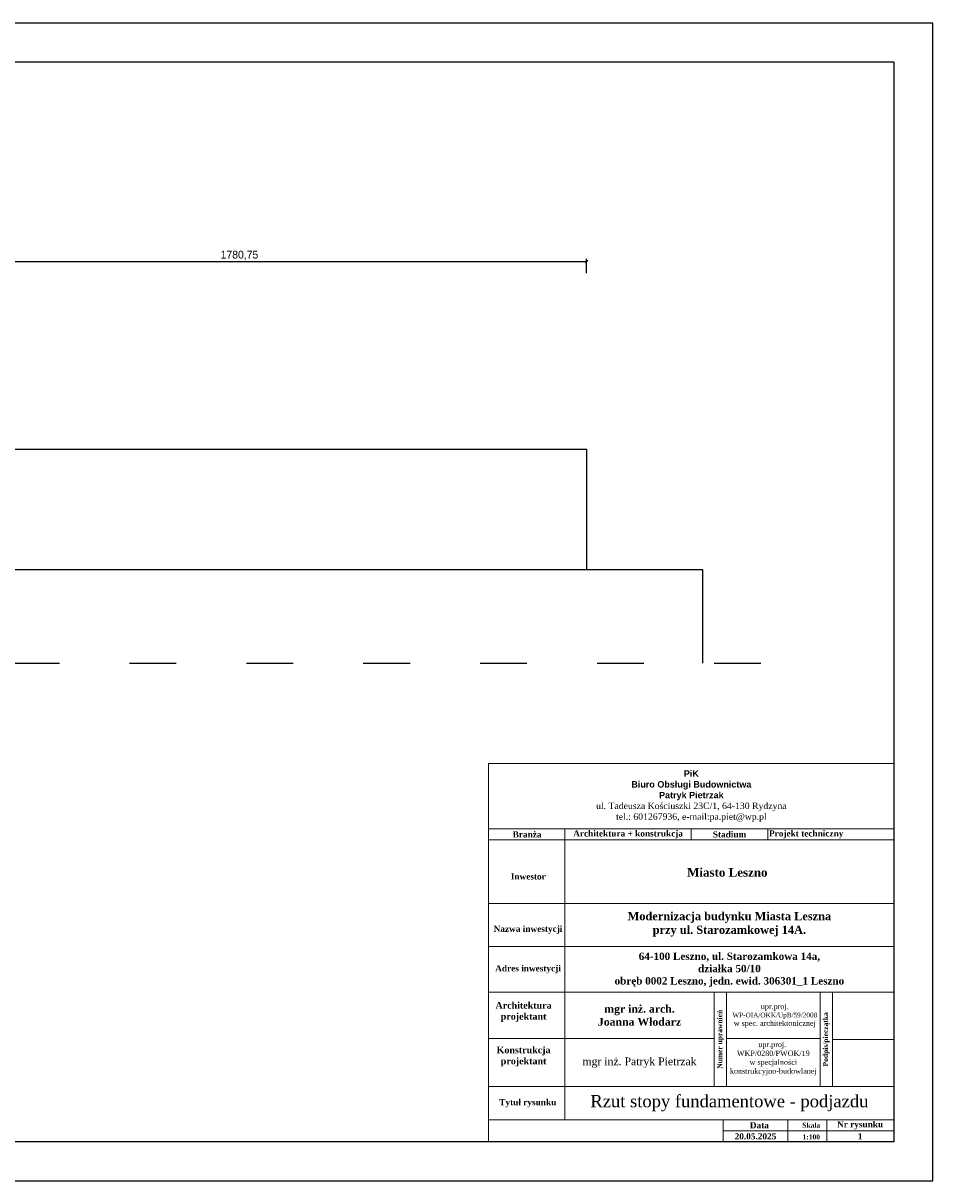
# Model space of a CAD drawing. Header units: centimetres. Extents: x 26734 to 37487, y -41160 to -26520.
# Tile 5 of 23: x 30699 to 33034, y -38433 to -35463. Entities that reach past the tile are written whole.
import ezdxf

# ---------------------------------------------------------------- set-up
doc = ezdxf.new("R2010")
doc.units = ezdxf.units.CM
doc.header["$PDMODE"] = 35
doc.header["$PDSIZE"] = 0.1
doc.linetypes.add('ACAD_ISO03W100', pattern=[30, 12, -18])
doc.layers.add('IE_opis', color=7, linetype='Continuous')
doc.layers.add('Widokowa', color=94, linetype='Continuous')
doc.layers.add('ramka', color=7, linetype='Continuous', lineweight=30)
doc.dimstyles.new('ISO-25', dxfattribs={"dimtxt": 12.5, "dimasz": 6.5, "dimexe": 6.25, "dimexo": 3.625, "dimgap": 3.625, "dimtad": 1, "dimtxsty": 'Standard', "dimblk": 'OBLIQUE', "dimcen": 2.5, "dimadec": 0, "dimazin": 0, "dimtfac": 1, "dimtmove": 0, "dimatfit": 3, "dimldrblk": 'OBLIQUE', "dimfxl": 30, "dimfxlon": 1, "dimarcsym": 0})

# ---------------------------------------------------------------- blocks, each defined once
blk = doc.blocks.new('_Oblique')
at = {"color": 0, "linetype": 'ByBlock', "lineweight": -2}
blk.add_line((-0.5, -0.5), (0.5, 0.5), dxfattribs=at)
blk = doc.blocks.new('*D2293')
at = {"color": 0, "lineweight": -2, "ltscale": 0.6}
for p, q in [((30363.8, -36103.8), (30363.8, -36067.5)), ((30363.8, -36073.8), (32144.5, -36073.8)), ((32144.5, -36103.8), (32144.5, -36067.5))]:
    blk.add_line(p, q, dxfattribs=at)
at = {"layer": 'DEFPOINTS', "color": 0}
for p in [(32144.5, -36073.8), (30363.8, -36136.7), (32144.5, -36555.5)]:
    blk.add_point(p, dxfattribs=at)
at = {"color": 0, "lineweight": -2, "xscale": 6.5, "yscale": 6.5, "zscale": 6.5, "rotation": 180}
blk.add_blockref('_Oblique', (30363.8, -36073.8), dxfattribs=at)
at = {"color": 0, "lineweight": -2, "xscale": 6.5, "yscale": 6.5, "zscale": 6.5}
blk.add_blockref('_Oblique', (32144.5, -36073.8), dxfattribs=at)
at = {"color": 0, "ltscale": 0.6, "insert": (31254.1, -36058.4), "char_height": 20, "attachment_point": 5}
blk.add_mtext('1780,75', dxfattribs=at)

msp = doc.modelspace()

# ---------------------------------------------------------------- linework, layer by layer
at = {"linetype": 'ACAD_ISO03W100', "ltscale": 10}
msp.add_line((27371.987, -37104.527), (32636.518, -37104.527), dxfattribs=at)
at = {"layer": 'Widokowa', "color": 7}
for p, q in [((33033.579, -35462.653), (26733.579, -35462.653)), ((33033.579, -38432.653), (33033.579, -35462.653)), ((32933.579, -35562.653), (27083.579, -35562.653)), ((32933.579, -35562.653), (32933.579, -38332.653)), ((32933.579, -38332.653), (27083.579, -38332.653)), ((26733.579, -38432.653), (33033.579, -38432.653))]:
    msp.add_line(p, q, dxfattribs=at)
at = {"layer": 'Widokowa'}
for p, q in [((30335.51, -36555.479), (32144.51, -36555.479)), ((32144.51, -36555.479), (32144.51, -36864.479)), ((27568.51, -36864.479), (32442.51, -36864.479)), ((32442.51, -36864.479), (32442.51, -37104.527))]:
    msp.add_line(p, q, dxfattribs=at)
at = {"layer": 'Widokowa', "color": 7, "lineweight": 13}
for p, q in [((31892.866, -37361.61), (32933.579, -37361.61)), ((31892.866, -37361.61), (31892.866, -38332.653)), ((32933.579, -37361.61), (32933.579, -38332.653)), ((31894.079, -37529.751), (32933.579, -37529.751)), ((32089.292, -37529.751), (32089.292, -38275.953)), ((32413.348, -37529.751), (32413.366, -37558.101)), ((32610.056, -37529.751), (32610.056, -37558.101)), ((31894.079, -37558.101), (32933.579, -37558.101)), ((31894.079, -37720.789), (32933.579, -37720.789)), ((31894.079, -37831.798), (32933.579, -37831.798)), ((32472.318, -37948.349), (31892.866, -37948.349)), ((31894.079, -37948.349), (32933.579, -37948.349)), ((32472.318, -38190.903), (32472.318, -37948.349)), ((32503.818, -38190.903), (32503.818, -37948.349)), ((32744.451, -38190.903), (32744.451, -37948.349)), ((32775.951, -38190.903), (32775.951, -37948.349)), ((31892.866, -38067.885), (32472.318, -38067.885)), ((32503.818, -38067.885), (32744.451, -38067.885)), ((32775.951, -38069.626), (32933.579, -38069.626)), ((31892.866, -38190.903), (32933.579, -38190.903)), ((31892.866, -38190.903), (32472.318, -38190.903)), ((32503.818, -38190.903), (32744.451, -38190.903)), ((31892.866, -38275.953), (32933.579, -38275.953)), ((32495.288, -38275.953), (32495.288, -38332.653)), ((32661.505, -38275.953), (32661.505, -38332.653)), ((32761.607, -38275.953), (32761.607, -38332.653)), ((32495.288, -38304.303), (32933.579, -38304.303)), ((31892.866, -38332.653), (32933.579, -38332.653))]:
    msp.add_line(p, q, dxfattribs=at)

# ---------------------------------------------------------------- texts
at = {"layer": 'IE_opis', "color": 7, "ltscale": 0.5}
for s, insert, char_height, width, attachment_point in [('\\pxqc,t4;{\\fArial|b1|i0|c238|p34;\\H1.1667x;PiK \\P\\pxqc,t4;Biuro Obsługi Budownictwa\\P\\pxqc,t4;Patryk Pietrzak\\P\\pxqc,t4;\\fTimes New Roman|b0|i0|c238|p18;ul. Tadeusza Kościuszki 23C/1, 64-130 Rydzyna\\P\\pxqc,t4;tel.: 601267936, e-mail:pa.piet@wp.pl\\P\\pxqc,t4;}', (31894.079, -37445.681), 14.175, 1039.5, 4), ('{\\fTimes New Roman|b1|i0|c238|p18;mgr inż. arch. \\PJoanna Włodarz}', (32280.805, -38008.117), 19.95, 383.02609, 5), ('\\A1;\\pxl0.5556;{\\fTimes New Roman|b0|i0|c238|p18;upr.proj.\\P\\H0.8889x;WP-OIA/OKK/UpB/59/2008\\P\\A0;\\H1.125x;w spec. architektonicznej\\A1;  }', (32624.134, -38008.988), 13.608, 240.63344, 5), ('{\\fTimes New Roman|b0|i0|c238|p18;\\C256;upr.proj.  WKP/0280/PWOK/19 \\Pw specjalności konstrukcyjno-budowlanej\\P\\pxl0.5556;\\A1;\\C7;  }', (32624.134, -38130.389), 13.608, 240.63344, 5), ('{\\fTimes New Roman|b0|i0|c238|p18;\\C256;mgr inż. Patryk Pietrzak}', (32280.805, -38129.394), 19.95, 383.02609, 5)]:
    msp.add_mtext(s, dxfattribs=dict(at, insert=insert, char_height=char_height, width=width, attachment_point=attachment_point))
at = {"layer": 'ramka', "color": 7, "attachment_point": 5}
for s, insert, char_height, width in [('{\\fTimes New Roman|b1|i0|c238|p18;Branża}', (31992.292, -37543.926), 15.75, 196.4257), ('\\pxt4;{\\fTimes New Roman|b1|i0|c238|p18;Architektura + konstrukcja}', (32251.56, -37543.926), 15.75, 324.53788), ('{\\fTimes New Roman|b1|i0|c238|p18;Stadium}', (32511.846, -37543.926), 15.75, 196.4197), ('{\\fTimes New Roman|b1|i0|c238|p18;Projekt techniczny}', (32708.536, -37543.926), 15.75, 196.4197), ('{\\fTimes New Roman|b1|i0|c238|p18; Tytuł rysunku}', (31991.079, -38233.428), 15.75, 196.4257), ('{\\fTimes New Roman|b1|i0|c238|p18;Data}', (32588.341, -38290.128), 15.75, 186.10616), ('{\\fTimes New Roman|b1|i0|c238|p18;Skala}', (32721.501, -38290.128), 12.6, 80.21377), ('{\\fTimes New Roman|b1|i0|c238|p18;Nr rysunku}', (32846.793, -38290.128), 15.75, 170.37137), ('\\pxt4;{\\fTimes New Roman|b1|i0|c238|p18;20.05.2025}', (32578.396, -38318.478), 15.75, 166.2178), ('\\pxt4;{\\fTimes New Roman|b1|i0|c238|p18;1}', (32846.793, -38318.478), 15.75, 170.37137), ('\\pxt4;{\\fTimes New Roman|b1|i0|c238|p18;1:100}', (32721.501, -38320.179), 12.6, 80.21377)]:
    msp.add_mtext(s, dxfattribs=dict(at, insert=insert, char_height=char_height, width=width))
at = {"layer": 'ramka', "color": 7, "insert": (32511.435, -38233.428), "char_height": 31.5, "attachment_point": 5}
msp.add_mtext('\\pxt4;{\\fTimes New Roman|b0|i0|c238|p18;Rzut stopy fundamentowe - podjazdu}', dxfattribs=at)
at = {"layer": 'Widokowa', "color": 7, "attachment_point": 5}
for s, insert, char_height, width in [('\\A1;\\pxql,se1,,t4;{\\fTimes New Roman|b1|i0|c238|p18;Miasto Leszno}', (32602.393, -37641.381), 22.05, 398.75549), ('\\pxqc,se1,,t4;{\\fTimes New Roman|b1|i0|c238|p18;Modernizacja budynku Miasta Leszna \\P\\pxqc,t4;przy ul. Starozamkowej 14A.}', (32511.435, -37774.496), 21, 844.28787), ('\\pxse1,,t4;{\\fTimes New Roman|b1|i0|c238|p18;64-100 Leszno, ul. Starozamkowa 14a, \\P\\pxt4;działka 50/10\\P\\pxt4;obręb 0002 Leszno, jedn. ewid. 306301_1 Leszno}', (32511.435, -37891.072), 18.9, 844.28787)]:
    msp.add_mtext(s, dxfattribs=dict(at, insert=insert, char_height=char_height, width=width))
at = {"layer": 'Widokowa', "color": 7, "lineweight": 13, "attachment_point": 5}
for s, insert, char_height, width in [('{\\fTimes New Roman|b1|i0|c238|p18; Inwestor}', (31992.292, -37651.806), 15.75, 196.42569), ('{\\fTimes New Roman|b1|i0|c238|p18; Nazwa inwestycji}', (31991.685, -37788.654), 15.75, 195.21214), ('{\\fTimes New Roman|b1|i0|c238|p18; Adres inwestycji}', (31991.685, -37890.074), 15.75, 197.63925), ('{\\fTimes New Roman|b1|i0|c238|p18;Architektura\\Pprojektant}', (31983.222, -37999.302), 17.01, 212.13975), ('{\\fTimes New Roman|b1|i0|c238|p18;Architektura\\Pprojektant}', (31983.222, -37999.302), 17.01, 212.13975), ('{\\fTimes New Roman|b1|i0|c238|p18;Konstrukcja projektant}', (31983.222, -38113.789), 17.01, 212.13975), ('{\\fTimes New Roman|b1|i0|c238|p18;Konstrukcja projektant}', (31983.222, -38113.789), 17.01, 212.13975)]:
    msp.add_mtext(s, dxfattribs=dict(at, insert=insert, char_height=char_height, width=width))
at = {"layer": 'Widokowa', "color": 7, "lineweight": 13, "attachment_point": 5, "rotation": 90}
for s, insert, char_height, width in [('\\pt18;{\\fTimes New Roman|b1|i0|c238|p18;Numer uprawnień}', (32488.674, -38069.626), 12.6, 242.55388), ('{\\fTimes New Roman|b1|i0|c238|p18;\\H0.5x;Podpis/pieczątka}', (32760.201, -38069.626), 25.2, 242.55392)]:
    msp.add_mtext(s, dxfattribs=dict(at, insert=insert, char_height=char_height, width=width))

# ---------------------------------------------------------------- dimensions: what is measured, and where the dimension line sits
at = {"ltscale": 0.6}
dim = msp.add_linear_dim(base=(32144.51, -36073.763), p1=(30363.76, -36136.729), p2=(32144.51, -36555.479), dimstyle='ISO-25', override={"dimtxt": 20}, dxfattribs=at)
dim.commit()
dim.dimension.update_dxf_attribs({"geometry": '*D2293', "text_midpoint": (31254.135, -36058.438)})

doc.saveas('drawing.dxf')
